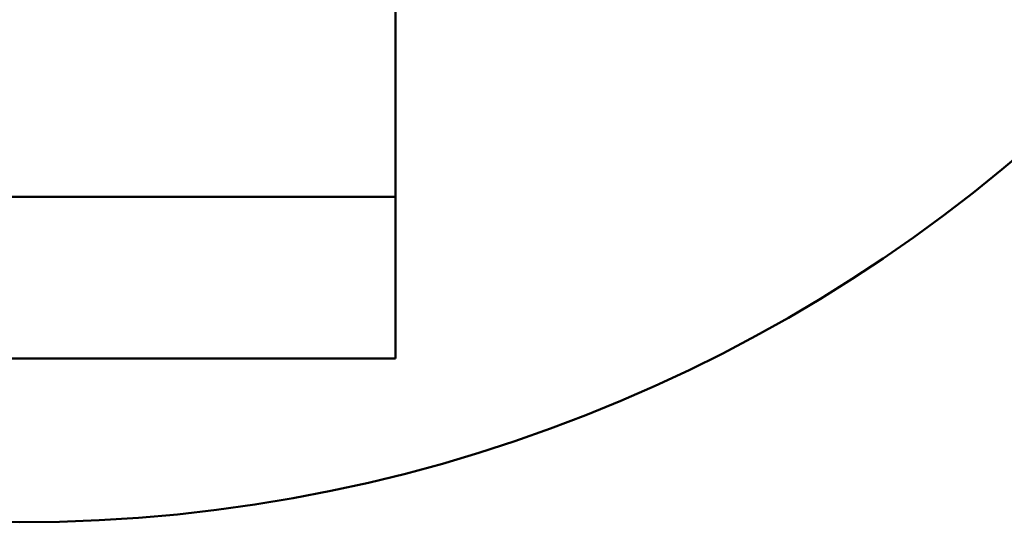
# Model space of a CAD drawing. Extents: x 2684 to 3039, y 582 to 1051.
# Tile 3 of 37: x 2982 to 3019, y 582 to 600. Entities that reach past the tile are written whole.
import ezdxf

# ---------------------------------------------------------------- set-up
doc = ezdxf.new("R2010")
doc.units = 0
doc.header["$LTSCALE"] = 2.5
doc.layers.add('Sketch Geometry(ISO)', color=7, linetype='Continuous', lineweight=50)
doc.layers.add('Visible Edges(ISO)', color=2, linetype='Continuous', lineweight=50)

msp = doc.modelspace()

# ---------------------------------------------------------------- linework, layer by layer
at = {"layer": 'Sketch Geometry(ISO)'}
msp.add_circle((2982.233, 639.023), 57.238, dxfattribs=at)
at = {"layer": 'Visible Edges(ISO)'}
for p, q in [((2996.157, 593.85), (2996.157, 629.65)), ((2996.157, 593.85), (2974.157, 593.85)), ((2996.157, 587.85), (2996.157, 593.85)), ((2974.157, 587.85), (2996.157, 587.85))]:
    msp.add_line(p, q, dxfattribs=at)

doc.saveas('drawing.dxf')
